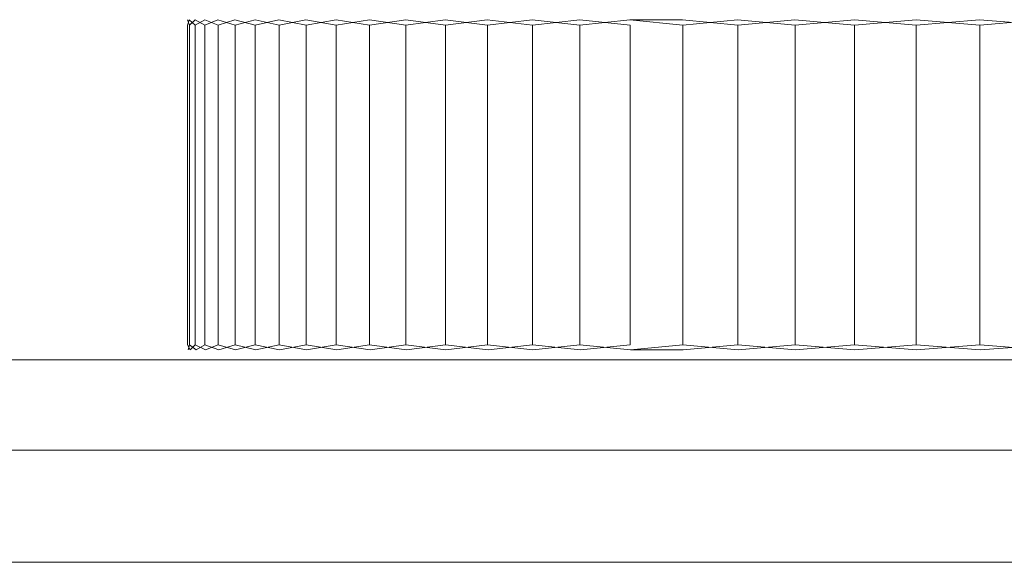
# Model space of a CAD drawing. Header units: millimetres. Extents: x 0 to 3102, y -513 to 108.
# Tile 12 of 32: x 1243 to 1257, y 92 to 100. Entities that reach past the tile are written whole.
import ezdxf

# ---------------------------------------------------------------- set-up
doc = ezdxf.new("R2010")
doc.units = ezdxf.units.MM
doc.layers.add('CI282602M_dwg', color=8, linetype='Continuous', lineweight=9)

# ---------------------------------------------------------------- blocks, each defined once
blk = doc.blocks.new('CI282602M_dwg-300031-Północ')
at = {"color": 18, "lineweight": 9}
for p, q in [((-420.44, 100.014), (-420.409, 99.935)), ((-420.437, 99.935), (-420.412, 100.014)), ((-420.412, 100.014), (-420.327, 99.935)), ((-420.409, 99.935), (-420.33, 100.014)), ((-420.33, 100.014), (-420.191, 99.935)), ((-420.327, 99.935), (-420.194, 100.014)), ((-420.194, 100.014), (-420.003, 99.935)), ((-420.191, 99.935), (-420.006, 100.014)), ((-420.006, 100.014), (-419.764, 99.935)), ((-420.003, 99.935), (-419.767, 100.014)), ((-419.767, 100.014), (-419.476, 99.935)), ((-419.764, 99.935), (-419.479, 100.014)), ((-419.479, 100.014), (-419.14, 99.935)), ((-419.476, 99.935), (-419.143, 100.014)), ((-419.143, 100.014), (-418.757, 99.935)), ((-419.14, 99.935), (-418.759, 100.014)), ((-418.759, 100.014), (-418.328, 99.935)), ((-418.757, 99.935), (-418.331, 100.014)), ((-418.331, 100.014), (-417.855, 99.935)), ((-418.328, 99.935), (-417.858, 100.014)), ((-417.858, 100.014), (-417.339, 99.935)), ((-417.855, 99.935), (-417.342, 100.014)), ((-417.342, 100.014), (-416.781, 99.935)), ((-417.339, 99.935), (-416.784, 100.014)), ((-416.784, 100.014), (-416.183, 99.935)), ((-416.781, 99.935), (-416.186, 100.014)), ((-416.186, 100.014), (-415.546, 99.935)), ((-416.183, 99.935), (-415.549, 100.014)), ((-415.549, 100.014), (-414.872, 99.935)), ((-415.546, 99.935), (-414.874, 100.014)), ((-414.874, 100.014), (-414.161, 99.935)), ((-414.872, 99.935), (-414.163, 100.014)), ((-414.163, 100.014), (-413.414, 99.935)), ((-414.163, 100.014), (-413.416, 100.014)), ((-413.416, 100.014), (-412.634, 99.935)), ((-413.414, 99.935), (-412.636, 100.014)), ((-412.636, 100.014), (-411.822, 99.935)), ((-412.634, 99.935), (-411.824, 100.014)), ((-411.824, 100.014), (-410.978, 99.935)), ((-411.822, 99.935), (-410.98, 100.014)), ((-410.98, 100.014), (-410.104, 99.935)), ((-410.978, 99.935), (-410.106, 100.014)), ((-410.106, 100.014), (-409.202, 99.935)), ((-410.104, 99.935), (-409.204, 100.014)), ((-409.204, 100.014), (-408.272, 99.935)), ((-409.202, 99.935), (-408.274, 100.014)), ((-420.437, 95.402), (-420.437, 99.935)), ((-420.409, 95.402), (-420.409, 99.935)), ((-420.409, 99.935), (-420.409, 95.402)), ((-420.327, 95.402), (-420.327, 99.935)), ((-420.327, 99.935), (-420.327, 95.402)), ((-420.191, 95.402), (-420.191, 99.935)), ((-420.191, 99.935), (-420.191, 95.402)), ((-420.003, 95.402), (-420.003, 99.935)), ((-420.003, 99.935), (-420.003, 95.402)), ((-419.764, 95.402), (-419.764, 99.935)), ((-419.764, 99.935), (-419.764, 95.402)), ((-419.476, 95.402), (-419.476, 99.935)), ((-419.476, 99.935), (-419.476, 95.402)), ((-419.14, 95.402), (-419.14, 99.935)), ((-419.14, 99.935), (-419.14, 95.402)), ((-418.757, 95.402), (-418.757, 99.935)), ((-418.757, 99.935), (-418.757, 95.402)), ((-418.328, 95.402), (-418.328, 99.935)), ((-418.328, 99.935), (-418.328, 95.402)), ((-417.855, 95.402), (-417.855, 99.935)), ((-417.855, 99.935), (-417.855, 95.402)), ((-417.339, 95.402), (-417.339, 99.935)), ((-417.339, 99.935), (-417.339, 95.402)), ((-416.781, 95.402), (-416.781, 99.935)), ((-416.781, 99.935), (-416.781, 95.402)), ((-416.183, 95.402), (-416.183, 99.935)), ((-416.183, 99.935), (-416.183, 95.402)), ((-415.546, 95.402), (-415.546, 99.935)), ((-415.546, 99.935), (-415.546, 95.402)), ((-414.872, 95.402), (-414.872, 99.935)), ((-414.872, 99.935), (-414.872, 95.402)), ((-414.161, 95.402), (-414.161, 99.935)), ((-414.161, 99.935), (-414.161, 95.402)), ((-413.414, 95.402), (-413.414, 99.935)), ((-413.414, 99.935), (-413.414, 95.402)), ((-412.634, 95.402), (-412.634, 99.935)), ((-412.634, 99.935), (-412.634, 95.402)), ((-411.822, 95.402), (-411.822, 99.935)), ((-411.822, 99.935), (-411.822, 95.402)), ((-410.978, 95.402), (-410.978, 99.935)), ((-410.978, 99.935), (-410.978, 95.402)), ((-410.104, 95.402), (-410.104, 99.935)), ((-410.104, 99.935), (-410.104, 95.402)), ((-409.202, 95.402), (-409.202, 99.935)), ((-409.202, 99.935), (-409.202, 95.402)), ((-420.437, 95.402), (-420.4, 95.333)), ((-420.427, 95.333), (-420.409, 95.402)), ((-420.409, 95.402), (-420.317, 95.333)), ((-420.4, 95.333), (-420.327, 95.402)), ((-420.327, 95.402), (-420.181, 95.333)), ((-420.317, 95.333), (-420.191, 95.402)), ((-420.191, 95.402), (-419.993, 95.333)), ((-420.181, 95.333), (-420.003, 95.402)), ((-420.003, 95.402), (-419.755, 95.333)), ((-419.993, 95.333), (-419.764, 95.402)), ((-419.764, 95.402), (-419.467, 95.333)), ((-419.755, 95.333), (-419.476, 95.402)), ((-419.476, 95.402), (-419.131, 95.333)), ((-419.467, 95.333), (-419.14, 95.402)), ((-419.14, 95.402), (-418.748, 95.333)), ((-419.131, 95.333), (-418.757, 95.402)), ((-418.757, 95.402), (-418.319, 95.333)), ((-418.748, 95.333), (-418.328, 95.402)), ((-418.328, 95.402), (-417.846, 95.333)), ((-418.319, 95.333), (-417.855, 95.402)), ((-417.855, 95.402), (-417.33, 95.333)), ((-417.846, 95.333), (-417.339, 95.402)), ((-417.339, 95.402), (-416.773, 95.333)), ((-417.33, 95.333), (-416.781, 95.402)), ((-416.781, 95.402), (-416.175, 95.333)), ((-416.773, 95.333), (-416.183, 95.402)), ((-416.183, 95.402), (-415.539, 95.333)), ((-416.175, 95.333), (-415.546, 95.402)), ((-415.546, 95.402), (-414.864, 95.333)), ((-415.539, 95.333), (-414.872, 95.402)), ((-414.872, 95.402), (-414.153, 95.333)), ((-414.864, 95.333), (-414.161, 95.402)), ((-414.153, 95.333), (-413.414, 95.402)), ((-413.414, 95.402), (-412.628, 95.333)), ((-413.408, 95.333), (-412.634, 95.402)), ((-412.634, 95.402), (-411.816, 95.333)), ((-412.628, 95.333), (-411.822, 95.402)), ((-411.822, 95.402), (-410.972, 95.333)), ((-411.816, 95.333), (-410.978, 95.402)), ((-410.978, 95.402), (-410.099, 95.333)), ((-410.972, 95.333), (-410.104, 95.402)), ((-410.104, 95.402), (-409.197, 95.333)), ((-410.099, 95.333), (-409.202, 95.402)), ((-409.202, 95.402), (-408.268, 95.333)), ((-409.197, 95.333), (-408.272, 95.402)), ((-414.153, 95.333), (-413.408, 95.333)), ((-774.141, 95.189), (-18.856, 95.189)), ((-792.39, 93.911), (-0.782, 93.911)), ((-792.39, 92.32), (-0.782, 92.32))]:
    blk.add_line(p, q, dxfattribs=at)

msp = doc.modelspace()

# ---------------------------------------------------------------- block references
at = {"layer": 'CI282602M_dwg', "color": 18}
msp.add_blockref('CI282602M_dwg-300031-Północ', (1665.624, 0), dxfattribs=at)

doc.saveas('drawing.dxf')
